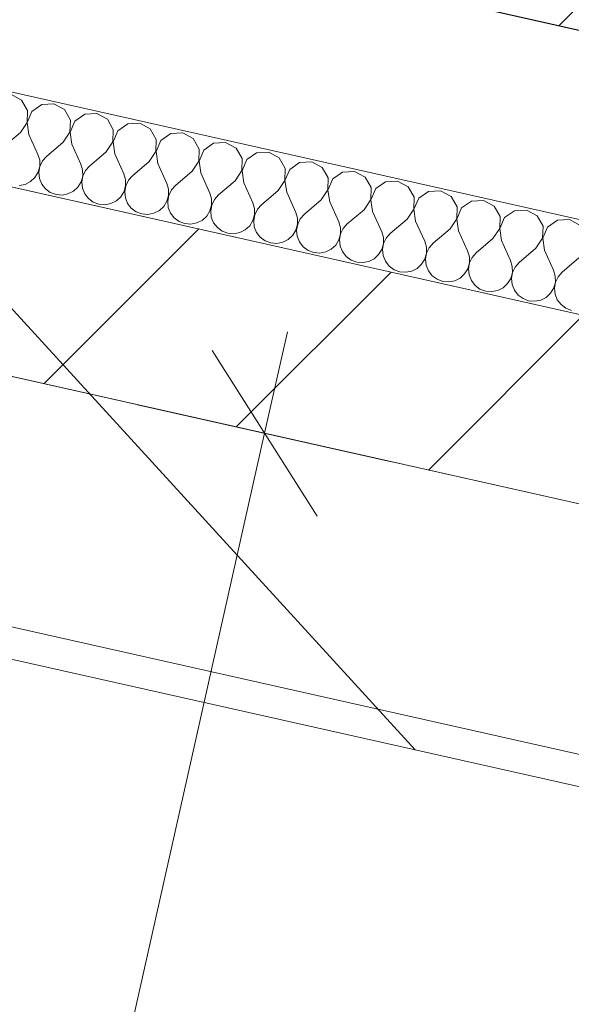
# Model space of a CAD drawing. Header units: millimetres. Extents: x -7213913 to -6985912, y 6023162 to 6205784.
# Tile 185 of 256: x -7187270 to -7186673, y 6172857 to 6173921. Entities that reach past the tile are written whole.
import ezdxf
from ezdxf.enums import TextEntityAlignment as Align

# ---------------------------------------------------------------- set-up
doc = ezdxf.new("R2010")
doc.units = ezdxf.units.MM
doc.header["$MEASUREMENT"] = 0
for name, color, linetype, lineweight in [('0_Ном._пера__1', 7, 'Continuous', 0), ('0_Ном._пера__120', 7, 'Continuous', 0), ('S - квартира_помещение.АР_Ном._пера__120', 7, 'Continuous', 0), ('АР-Стены_внутренние_пилоны.АР_Ном._пера__1', 7, 'Continuous', 15), ('АР-Стены_Перегородки_межквартирные_200.АР_Ном._пера__1', 7, 'Continuous', 15), ('АР-Чертеж-Размеры.АР_Ном._пера__1', 7, 'Continuous', 0), ('Паспорта Зон Archicad_Ном._пера__1', 7, 'Continuous', 0)]:
    doc.layers.add(name, color=color, linetype=linetype, lineweight=lineweight)
for name, color, linetype in [('S - квартира_помещение.АР', 7, 'Continuous'), ('АР-Стены_внутренние_пилоны.АР', 7, 'Continuous'), ('АР-Стены_Перегородки_межквартирные_200.АР', 7, 'Continuous'), ('АР-Чертеж-Размеры.АР', 7, 'Continuous')]:
    doc.layers.add(name, color=color, linetype=linetype)
doc.styles.add('РЎР“Р•РќР•Р\xa0Р\x98Р\xa0_РЎРўР\x98Р›Р¬_1', font='txt')
doc.styles.add('РЎР“Р•РќР•Р\xa0Р\x98Р\xa0_РЎРўР\x98Р›Р¬_2', font='calibri.ttf')
doc.styles.add('РЎР“Р•РќР•Р\xa0Р\x98Р\xa0_РЎРўР\x98Р›Р¬_3', font='GOST_Common.ttf')
doc.dimstyles.new('СГЕНЕРИР_СТИЛЬ__3', dxfattribs={"dimtxt": 200, "dimasz": 142.5, "dimexe": 0.18, "dimexo": 0.0625, "dimgap": 0, "dimtad": 1, "dimdec": 0, "dimzin": 0, "dimdsep": 46, "dimtxsty": 'РЎР“Р•РќР•Р\xa0Р\x98Р\xa0_РЎРўР\x98Р›Р¬_3', "dimblk": 'ARROWHEAD_6', "dimblk1": 'ARROWHEAD_6', "dimblk2": 'ARROWHEAD_6', "dimcen": 0.09, "dimse1": 1, "dimse2": 1, "dimclrd": 7, "dimclre": 7, "dimclrt": 7, "dimazin": 0, "dimtfac": 1, "dimtdec": 4, "dimtmove": 2, "dimatfit": 3, "dimfxl": 1, "dimtolj": 1, "dimtzin": 0, "dimarcsym": 0})
doc.dimstyles.new('СГЕНЕРИР_СТИЛЬ__4', dxfattribs={"dimtxt": 129.999995, "dimasz": 142.5, "dimexe": 0.18, "dimexo": 300000, "dimgap": 0, "dimtad": 1, "dimdec": 0, "dimzin": 0, "dimdsep": 46, "dimtxsty": 'РЎР“Р•РќР•Р\xa0Р\x98Р\xa0_РЎРўР\x98Р›Р¬_3', "dimblk": 'ARROWHEAD_6', "dimblk1": 'ARROWHEAD_6', "dimblk2": 'ARROWHEAD_6', "dimcen": 0.09, "dimclrd": 7, "dimclre": 7, "dimclrt": 7, "dimazin": 0, "dimtfac": 1, "dimtdec": 4, "dimtmove": 0, "dimatfit": 3, "dimfxl": 1, "dimtolj": 1, "dimtzin": 0, "dimarcsym": 0})
doc.dimstyles.new('СГЕНЕРИР_СТИЛЬ__6', dxfattribs={"dimtxt": 200, "dimasz": 142.5, "dimexe": 0.18, "dimexo": 0.0625, "dimgap": 0, "dimtad": 1, "dimdec": 0, "dimzin": 0, "dimdsep": 46, "dimtxsty": 'РЎР“Р•РќР•Р\xa0Р\x98Р\xa0_РЎРўР\x98Р›Р¬_3', "dimblk": 'ARROWHEAD_6', "dimblk1": 'ARROWHEAD_6', "dimblk2": 'ARROWHEAD_6', "dimcen": 0.09, "dimse1": 1, "dimse2": 1, "dimclrd": 7, "dimclre": 7, "dimclrt": 7, "dimazin": 0, "dimtfac": 1, "dimtdec": 4, "dimtmove": 0, "dimatfit": 3, "dimfxl": 1, "dimtolj": 1, "dimtzin": 0, "dimarcsym": 0})

# ---------------------------------------------------------------- blocks, each defined once
blk = doc.blocks.new('Кухня-столовая_1_4_1', base_point=(-7189844.3, 6171701.4))
at = {"layer": 'S - квартира_помещение.АР_Ном._пера__120', "color": 7, "linetype": 'Continuous', "lineweight": 0, "flags": 128}
blk.add_lwpolyline([(-7193260.2, 6174880.7), (-7193758.1, 6172664.1), (-7191416.4, 6172138.2), (-7191576.4, 6171426.1), (-7190722.6, 6171234.4), (-7186318, 6170245.1), (-7186279.2, 6170850.4), (-7186280.2, 6170850.4), (-7186109.1, 6173272.9), (-7188698, 6173854.4), (-7188697.6, 6173856)], close=True, dxfattribs=at)
at = {"layer": 'Паспорта Зон Archicad_Ном._пера__1', "color": 7, "lineweight": 0, "style": 'РЎР“Р•РќР•Р\xa0Р\x98Р\xa0_РЎРўР\x98Р›Р¬_1'}
blk.add_attdef('ROOM_NUMBER', text='', height=250, rotation=347.3417, dxfattribs=at).set_placement((-7187971.5, 6171826.9), align=Align.MIDDLE_CENTER)
at = {"layer": 'Паспорта Зон Archicad_Ном._пера__1', "color": 7, "lineweight": 0, "style": 'РЎР“Р•РќР•Р\xa0Р\x98Р\xa0_РЎРўР\x98Р›Р¬_2'}
blk.add_attdef('ROOM_AREA', text='', height=200, rotation=347.3417, dxfattribs=at).set_placement((-7186373.4, 6170754.4), align=Align.MIDDLE_RIGHT)
blk = doc.blocks.new('Стена_181_1', base_point=(-7187679.3, 6174266.1))
at = {"layer": 'АР-Стены_внутренние_пилоны.АР', "linetype": 'Continuous', "lineweight": 0, "true_color": 0x000000}
h = blk.add_hatch(dxfattribs=at)
h.set_pattern_fill('ЖЕЛЕЗОБЕТОН__PROJECT__0001', color=18, style=0, pattern_type=2)
h.set_pattern_definition([(45, (-6566190.34, 6562677.8), (-84.852814, 84.852814), []), (45, (-6566232.77, 6562720.22), (-84.852814, 84.852814), [90, -30, 0, -30])])
h.paths.add_polyline_path([(-7187584.7, 6174116.8), (-7184852.7, 6173503.2), (-7184798, 6173747.1), (-7187529.9, 6174360.7)])
at = {"layer": 'АР-Стены_внутренние_пилоны.АР_Ном._пера__1', "color": 7, "linetype": 'Continuous', "lineweight": 30, "flags": 128}
blk.add_lwpolyline([(-7187584.7, 6174116.8), (-7184852.7, 6173503.2)], dxfattribs=at)
blk = doc.blocks.new('Стена_191_1', base_point=(-7193336.2, 6174998.6))
at = {"layer": 'АР-Стены_Перегородки_межквартирные_200.АР', "linetype": 'Continuous', "lineweight": 0, "true_color": 0x000000}
h = blk.add_hatch(dxfattribs=at)
h.set_pattern_fill('БЛОКИ_БЕТОННЫЕ_ЭФФЕКТИВН_78', color=18, style=0, pattern_type=2)
h.set_pattern_definition([(45, (-6566190.34, 6562677.8), (-127.279217, 127.279217), [])])
h.paths.add_polyline_path([(-7193260.6, 6174879.1), (-7186104.1, 6173271.8), (-7186089.8, 6173473.6), (-7193216.8, 6175074.2)])
at = {"layer": 'АР-Стены_Перегородки_межквартирные_200.АР_Ном._пера__1', "color": 7, "linetype": 'Continuous', "lineweight": 15, "flags": 128}
for points in [[(-7193260.6, 6174879.1), (-7186104.1, 6173271.8)], [(-7186089.8, 6173473.6), (-7187699.2, 6173835)]]:
    blk.add_lwpolyline(points, dxfattribs=at)
blk = doc.blocks.new('*X793', base_point=(-6566190.3, 6562677.8))
at = {"layer": '0_Ном._пера__1', "color": 7, "linetype": 'Continuous', "lineweight": 0}
for p, q in [((-7187267.6, 6173834.5), (-7187279.1, 6173840.7)), ((-7187261.2, 6173823.2), (-7187267.6, 6173834.5)), ((-7187232.6, 6173830.3), (-7187245.6, 6173829.6)), ((-7187221.2, 6173824.1), (-7187232.6, 6173830.3)), ((-7187261.6, 6173810.2), (-7187261.2, 6173823.2)), ((-7187256.3, 6173822.1), (-7187261.4, 6173810.2)), ((-7187245.6, 6173829.6), (-7187256.3, 6173822.1)), ((-7187214.7, 6173812.8), (-7187221.2, 6173824.1)), ((-7187186.1, 6173819.9), (-7187199.1, 6173819.2)), ((-7187174.7, 6173813.7), (-7187186.1, 6173819.9)), ((-7187268.8, 6173799.4), (-7187261.6, 6173810.2)), ((-7187261.4, 6173810.2), (-7187259.5, 6173797.3)), ((-7187215.2, 6173799.8), (-7187214.7, 6173812.8)), ((-7187209.8, 6173811.7), (-7187215, 6173799.8)), ((-7187199.1, 6173819.2), (-7187209.8, 6173811.7)), ((-7187168.3, 6173802.4), (-7187174.7, 6173813.7)), ((-7187139.7, 6173809.4), (-7187152.7, 6173808.7)), ((-7187128.3, 6173803.2), (-7187139.7, 6173809.4)), ((-7187268.8, 6173799.4), (-7187286.9, 6173784)), ((-7187222.4, 6173789), (-7187215.2, 6173799.8)), ((-7187215, 6173799.8), (-7187213.1, 6173786.9)), ((-7187168.7, 6173789.4), (-7187168.3, 6173802.4)), ((-7187163.3, 6173801.3), (-7187168.5, 6173789.3)), ((-7187152.7, 6173808.7), (-7187163.3, 6173801.3)), ((-7187121.8, 6173791.9), (-7187128.3, 6173803.2)), ((-7187093.2, 6173799), (-7187106.2, 6173798.3)), ((-7187081.8, 6173792.8), (-7187093.2, 6173799)), ((-7187259.5, 6173797.3), (-7187249.8, 6173775.6)), ((-7187222.4, 6173789), (-7187240.5, 6173773.5)), ((-7187175.9, 6173778.5), (-7187168.7, 6173789.4)), ((-7187168.5, 6173789.3), (-7187166.6, 6173776.4)), ((-7187122.2, 6173778.9), (-7187121.8, 6173791.9)), ((-7187116.9, 6173790.8), (-7187122, 6173778.9)), ((-7187106.2, 6173798.3), (-7187116.9, 6173790.8)), ((-7187075.3, 6173781.5), (-7187081.8, 6173792.8)), ((-7187059.8, 6173787.8), (-7187070.4, 6173780.4)), ((-7187046.8, 6173788.6), (-7187059.8, 6173787.8)), ((-7187035.3, 6173782.4), (-7187046.8, 6173788.6)), ((-7187213.1, 6173786.9), (-7187203.3, 6173765.2)), ((-7187175.9, 6173778.5), (-7187194, 6173763.1)), ((-7187129.5, 6173768.1), (-7187122.2, 6173778.9)), ((-7187122, 6173778.9), (-7187120.2, 6173766)), ((-7187075.8, 6173768.5), (-7187075.3, 6173781.5)), ((-7187070.4, 6173780.4), (-7187075.6, 6173768.5)), ((-7187028.9, 6173771.1), (-7187035.3, 6173782.4)), ((-7187013.3, 6173777.4), (-7187024, 6173770)), ((-7187000.3, 6173778.1), (-7187013.3, 6173777.4)), ((-7186988.9, 6173771.9), (-7187000.3, 6173778.1)), ((-7187247.9, 6173769.3), (-7187249.8, 6173775.6)), ((-7187247.9, 6173762.7), (-7187247.9, 6173769.3)), ((-7187244.8, 6173768.6), (-7187247.7, 6173762.7)), ((-7187240.5, 6173773.5), (-7187244.8, 6173768.6)), ((-7187166.6, 6173776.4), (-7187156.9, 6173754.7)), ((-7187129.5, 6173768.1), (-7187147.6, 6173752.6)), ((-7187083, 6173757.7), (-7187075.8, 6173768.5)), ((-7187075.6, 6173768.5), (-7187073.7, 6173755.6)), ((-7187029.3, 6173758.1), (-7187028.9, 6173771.1)), ((-7187024, 6173770), (-7187029.1, 6173758)), ((-7186982.4, 6173760.6), (-7186988.9, 6173771.9)), ((-7186966.8, 6173767), (-7186977.5, 6173759.5)), ((-7186953.8, 6173767.7), (-7186966.8, 6173767)), ((-7186942.4, 6173761.5), (-7186953.8, 6173767.7)), ((-7187253, 6173750.8), (-7187249.6, 6173756.4)), ((-7187249.6, 6173756.4), (-7187247.9, 6173762.7)), ((-7187247.7, 6173762.7), (-7187248.8, 6173756.2)), ((-7187248.8, 6173756.2), (-7187248.1, 6173749.7)), ((-7187201.5, 6173758.9), (-7187203.3, 6173765.2)), ((-7187201.4, 6173752.3), (-7187201.5, 6173758.9)), ((-7187198.4, 6173758.2), (-7187201.2, 6173752.3)), ((-7187194, 6173763.1), (-7187198.4, 6173758.2)), ((-7187120.2, 6173766), (-7187110.4, 6173744.3)), ((-7187083, 6173757.7), (-7187101.1, 6173742.2)), ((-7187036.5, 6173747.2), (-7187029.3, 6173758.1)), ((-7187029.1, 6173758), (-7187027.2, 6173745.1)), ((-7186982.9, 6173747.6), (-7186982.4, 6173760.6)), ((-7186977.5, 6173759.5), (-7186982.7, 6173747.6)), ((-7186935.9, 6173750.2), (-7186942.4, 6173761.5)), ((-7186920.4, 6173756.5), (-7186931, 6173749.1)), ((-7186907.4, 6173757.3), (-7186920.4, 6173756.5)), ((-7186895.9, 6173751.1), (-7186907.4, 6173757.3)), ((-7187263.7, 6173743.3), (-7187257.9, 6173746.3)), ((-7187257.9, 6173746.3), (-7187253, 6173750.8)), ((-7187248.1, 6173749.7), (-7187245.7, 6173743.6)), ((-7187206.6, 6173740.3), (-7187203.2, 6173746)), ((-7187203.2, 6173746), (-7187201.4, 6173752.3)), ((-7187201.2, 6173752.3), (-7187202.4, 6173745.8)), ((-7187202.4, 6173745.8), (-7187201.7, 6173739.2)), ((-7187155, 6173748.4), (-7187156.9, 6173754.7)), ((-7187155, 6173741.9), (-7187155, 6173748.4)), ((-7187151.9, 6173747.7), (-7187154.8, 6173741.8)), ((-7187147.6, 6173752.6), (-7187151.9, 6173747.7)), ((-7187073.7, 6173755.6), (-7187063.9, 6173733.9)), ((-7187036.5, 6173747.2), (-7187054.6, 6173731.8)), ((-7187027.2, 6173745.1), (-7187017.5, 6173723.4)), ((-7186990.1, 6173736.8), (-7186982.9, 6173747.6)), ((-7186982.7, 6173747.6), (-7186980.8, 6173734.7)), ((-7186936.4, 6173737.2), (-7186935.9, 6173750.2)), ((-7186931, 6173749.1), (-7186936.2, 6173737.1)), ((-7186889.5, 6173739.8), (-7186895.9, 6173751.1)), ((-7186873.9, 6173746.1), (-7186884.6, 6173738.7)), ((-7186860.9, 6173746.8), (-7186873.9, 6173746.1)), ((-7186849.5, 6173740.6), (-7186860.9, 6173746.8)), ((-7187270.2, 6173742.1), (-7187263.7, 6173743.3)), ((-7187245.7, 6173743.6), (-7187241.7, 6173738.4)), ((-7187241.7, 6173738.4), (-7187236.4, 6173734.5)), ((-7187236.4, 6173734.5), (-7187230.2, 6173732.2)), ((-7187217.3, 6173732.9), (-7187211.4, 6173735.9)), ((-7187211.4, 6173735.9), (-7187206.6, 6173740.3)), ((-7187201.7, 6173739.2), (-7187199.2, 6173733.1)), ((-7187160.1, 6173729.9), (-7187156.7, 6173735.5)), ((-7187156.7, 6173735.5), (-7187155, 6173741.9)), ((-7187154.8, 6173741.8), (-7187155.9, 6173735.3)), ((-7187155.9, 6173735.3), (-7187155.2, 6173728.8)), ((-7187108.6, 6173738), (-7187110.4, 6173744.3)), ((-7187108.5, 6173731.4), (-7187108.6, 6173738)), ((-7187105.5, 6173737.3), (-7187108.3, 6173731.4)), ((-7187101.1, 6173742.2), (-7187105.5, 6173737.3)), ((-7186990.1, 6173736.8), (-7187008.2, 6173721.3)), ((-7186980.8, 6173734.7), (-7186971, 6173713)), ((-7186943.6, 6173726.4), (-7186936.4, 6173737.2)), ((-7186936.2, 6173737.1), (-7186934.3, 6173724.3)), ((-7186889.9, 6173726.8), (-7186889.5, 6173739.8)), ((-7186884.6, 6173738.7), (-7186889.7, 6173726.7)), ((-7186843, 6173729.3), (-7186849.5, 6173740.6)), ((-7186827.4, 6173735.7), (-7186838.1, 6173728.2)), ((-7186814.5, 6173736.4), (-7186827.4, 6173735.7)), ((-7186803, 6173730.2), (-7186814.5, 6173736.4)), ((-7187230.2, 6173732.2), (-7187223.7, 6173731.6)), ((-7187223.7, 6173731.6), (-7187217.3, 6173732.9)), ((-7187199.2, 6173733.1), (-7187195.2, 6173728)), ((-7187195.2, 6173728), (-7187189.9, 6173724)), ((-7187189.9, 6173724), (-7187183.8, 6173721.7)), ((-7187170.8, 6173722.5), (-7187164.9, 6173725.4)), ((-7187164.9, 6173725.4), (-7187160.1, 6173729.9)), ((-7187155.2, 6173728.8), (-7187152.8, 6173722.7)), ((-7187113.7, 6173719.5), (-7187110.3, 6173725.1)), ((-7187110.3, 6173725.1), (-7187108.5, 6173731.4)), ((-7187108.3, 6173731.4), (-7187109.4, 6173724.9)), ((-7187109.4, 6173724.9), (-7187108.8, 6173718.4)), ((-7187062.1, 6173727.6), (-7187063.9, 6173733.9)), ((-7187062, 6173721), (-7187062.1, 6173727.6)), ((-7187059, 6173726.9), (-7187061.9, 6173720.9)), ((-7187054.6, 6173731.8), (-7187059, 6173726.9)), ((-7186943.6, 6173726.4), (-7186961.7, 6173710.9)), ((-7186934.3, 6173724.3), (-7186924.5, 6173702.6)), ((-7186897.1, 6173715.9), (-7186889.9, 6173726.8)), ((-7186889.7, 6173726.7), (-7186887.9, 6173713.8)), ((-7186843.5, 6173716.3), (-7186843, 6173729.3)), ((-7186838.1, 6173728.2), (-7186843.3, 6173716.3)), ((-7186796.6, 6173718.9), (-7186803, 6173730.2)), ((-7186781, 6173725.2), (-7186791.7, 6173717.8)), ((-7186768, 6173726), (-7186781, 6173725.2)), ((-7186756.6, 6173719.8), (-7186768, 6173726)), ((-7187183.8, 6173721.7), (-7187177.2, 6173721.2)), ((-7187177.2, 6173721.2), (-7187170.8, 6173722.5)), ((-7187152.8, 6173722.7), (-7187148.8, 6173717.5)), ((-7187148.8, 6173717.5), (-7187143.5, 6173713.6)), ((-7187143.5, 6173713.6), (-7187137.3, 6173711.3)), ((-7187124.3, 6173712), (-7187118.5, 6173715)), ((-7187118.5, 6173715), (-7187113.7, 6173719.5)), ((-7187108.8, 6173718.4), (-7187106.3, 6173712.3)), ((-7187067.2, 6173709), (-7187063.8, 6173714.7)), ((-7187063.8, 6173714.7), (-7187062, 6173721)), ((-7187061.9, 6173720.9), (-7187063, 6173714.5)), ((-7187063, 6173714.5), (-7187062.3, 6173707.9)), ((-7187015.6, 6173717.1), (-7187017.5, 6173723.4)), ((-7187015.6, 6173710.6), (-7187015.6, 6173717.1)), ((-7187012.5, 6173716.4), (-7187015.4, 6173710.5)), ((-7187008.2, 6173721.3), (-7187012.5, 6173716.4)), ((-7186897.1, 6173715.9), (-7186915.3, 6173700.5)), ((-7186887.9, 6173713.8), (-7186878.1, 6173692.1)), ((-7186850.7, 6173705.5), (-7186843.5, 6173716.3)), ((-7186843.3, 6173716.3), (-7186841.4, 6173703.4)), ((-7186797, 6173705.9), (-7186796.6, 6173718.9)), ((-7186791.7, 6173717.8), (-7186796.8, 6173705.8)), ((-7186750.1, 6173708.5), (-7186756.6, 6173719.8)), ((-7186734.5, 6173714.8), (-7186745.2, 6173707.4)), ((-7186721.5, 6173715.5), (-7186734.5, 6173714.8)), ((-7186710.1, 6173709.3), (-7186721.5, 6173715.5)), ((-7187137.3, 6173711.3), (-7187130.8, 6173710.8)), ((-7187130.8, 6173710.8), (-7187124.3, 6173712)), ((-7187106.3, 6173712.3), (-7187102.3, 6173707.1)), ((-7187102.3, 6173707.1), (-7187097, 6173703.2)), ((-7187097, 6173703.2), (-7187090.9, 6173700.9)), ((-7187077.9, 6173701.6), (-7187072, 6173704.6)), ((-7187072, 6173704.6), (-7187067.2, 6173709)), ((-7187062.3, 6173707.9), (-7187059.9, 6173701.8)), ((-7187020.7, 6173698.6), (-7187017.3, 6173704.2)), ((-7187017.3, 6173704.2), (-7187015.6, 6173710.6)), ((-7187015.4, 6173710.5), (-7187016.5, 6173704)), ((-7187016.5, 6173704), (-7187015.8, 6173697.5)), ((-7186969.2, 6173706.7), (-7186971, 6173713)), ((-7186969.1, 6173700.1), (-7186969.2, 6173706.7)), ((-7186966.1, 6173706), (-7186968.9, 6173700.1)), ((-7186961.7, 6173710.9), (-7186966.1, 6173706)), ((-7186922.7, 6173696.3), (-7186924.5, 6173702.6)), ((-7186850.7, 6173705.5), (-7186868.8, 6173690)), ((-7186841.4, 6173703.4), (-7186831.6, 6173681.7)), ((-7186804.2, 6173695.1), (-7186797, 6173705.9)), ((-7186796.8, 6173705.8), (-7186794.9, 6173693)), ((-7186750.5, 6173695.5), (-7186750.1, 6173708.5)), ((-7186745.2, 6173707.4), (-7186750.4, 6173695.4)), ((-7186703.6, 6173698), (-7186710.1, 6173709.3)), ((-7186688.1, 6173704.4), (-7186698.7, 6173696.9)), ((-7186675.1, 6173705.1), (-7186688.1, 6173704.4)), ((-7186663.6, 6173698.9), (-7186675.1, 6173705.1)), ((-7187090.9, 6173700.9), (-7187084.3, 6173700.3)), ((-7187084.3, 6173700.3), (-7187077.9, 6173701.6)), ((-7187059.9, 6173701.8), (-7187055.8, 6173696.6)), ((-7187055.8, 6173696.6), (-7187050.6, 6173692.7)), ((-7187050.6, 6173692.7), (-7187044.4, 6173690.4)), ((-7187031.4, 6173691.2), (-7187025.6, 6173694.1)), ((-7187025.6, 6173694.1), (-7187020.7, 6173698.6)), ((-7187015.8, 6173697.5), (-7187013.4, 6173691.4)), ((-7186974.3, 6173688.2), (-7186970.9, 6173693.8)), ((-7186970.9, 6173693.8), (-7186969.1, 6173700.1)), ((-7186968.9, 6173700.1), (-7186970.1, 6173693.6)), ((-7186970.1, 6173693.6), (-7186969.4, 6173687.1)), ((-7186922.7, 6173689.7), (-7186922.7, 6173696.3)), ((-7186919.6, 6173695.6), (-7186922.5, 6173689.6)), ((-7186915.3, 6173700.5), (-7186919.6, 6173695.6)), ((-7186876.2, 6173685.8), (-7186878.1, 6173692.1)), ((-7186804.2, 6173695.1), (-7186822.3, 6173679.6)), ((-7186794.9, 6173693), (-7186785.2, 6173671.3)), ((-7186757.8, 6173684.6), (-7186750.5, 6173695.5)), ((-7186750.4, 6173695.4), (-7186748.5, 6173682.5)), ((-7186704.1, 6173685), (-7186703.6, 6173698)), ((-7186698.7, 6173696.9), (-7186703.9, 6173685)), ((-7187044.4, 6173690.4), (-7187037.9, 6173689.9)), ((-7187037.9, 6173689.9), (-7187031.4, 6173691.2)), ((-7187013.4, 6173691.4), (-7187009.4, 6173686.2)), ((-7187009.4, 6173686.2), (-7187004.1, 6173682.3)), ((-7187004.1, 6173682.3), (-7186997.9, 6173680)), ((-7186984.9, 6173680.7), (-7186979.1, 6173683.7)), ((-7186979.1, 6173683.7), (-7186974.3, 6173688.2)), ((-7186969.4, 6173687.1), (-7186966.9, 6173681)), ((-7186927.8, 6173677.7), (-7186924.4, 6173683.4)), ((-7186924.4, 6173683.4), (-7186922.7, 6173689.7)), ((-7186922.5, 6173689.6), (-7186923.6, 6173683.2)), ((-7186923.6, 6173683.2), (-7186922.9, 6173676.6)), ((-7186876.2, 6173679.2), (-7186876.2, 6173685.8)), ((-7186873.2, 6173685.1), (-7186876, 6173679.2)), ((-7186868.8, 6173690), (-7186873.2, 6173685.1)), ((-7186829.8, 6173675.4), (-7186831.6, 6173681.7)), ((-7186757.8, 6173684.6), (-7186775.9, 6173669.2)), ((-7186748.5, 6173682.5), (-7186738.7, 6173660.8)), ((-7186711.3, 6173674.2), (-7186704.1, 6173685)), ((-7186703.9, 6173685), (-7186702, 6173672.1)), ((-7186997.9, 6173680), (-7186991.4, 6173679.5)), ((-7186991.4, 6173679.5), (-7186984.9, 6173680.7)), ((-7186966.9, 6173681), (-7186962.9, 6173675.8)), ((-7186962.9, 6173675.8), (-7186957.6, 6173671.9)), ((-7186957.6, 6173671.9), (-7186951.5, 6173669.6)), ((-7186938.5, 6173670.3), (-7186932.6, 6173673.3)), ((-7186932.6, 6173673.3), (-7186927.8, 6173677.7)), ((-7186922.9, 6173676.6), (-7186920.5, 6173670.5)), ((-7186881.4, 6173667.3), (-7186877.9, 6173672.9)), ((-7186877.9, 6173672.9), (-7186876.2, 6173679.2)), ((-7186876, 6173679.2), (-7186877.1, 6173672.7)), ((-7186877.1, 6173672.7), (-7186876.5, 6173666.2)), ((-7186829.7, 6173668.8), (-7186829.8, 6173675.4)), ((-7186826.7, 6173674.7), (-7186829.5, 6173668.8)), ((-7186822.3, 6173679.6), (-7186826.7, 6173674.7)), ((-7186783.3, 6173664.9), (-7186785.2, 6173671.3)), ((-7186711.3, 6173674.2), (-7186729.4, 6173658.7)), ((-7186702, 6173672.1), (-7186692.2, 6173650.4)), ((-7186951.5, 6173669.6), (-7186944.9, 6173669)), ((-7186944.9, 6173669), (-7186938.5, 6173670.3)), ((-7186920.5, 6173670.5), (-7186916.5, 6173665.3)), ((-7186916.5, 6173665.3), (-7186911.2, 6173661.4)), ((-7186911.2, 6173661.4), (-7186905, 6173659.1)), ((-7186892, 6173659.9), (-7186886.2, 6173662.8)), ((-7186886.2, 6173662.8), (-7186881.4, 6173667.3)), ((-7186876.5, 6173666.2), (-7186874, 6173660.1)), ((-7186874, 6173660.1), (-7186870, 6173654.9)), ((-7186834.9, 6173656.9), (-7186831.5, 6173662.5)), ((-7186831.5, 6173662.5), (-7186829.7, 6173668.8)), ((-7186829.5, 6173668.8), (-7186830.7, 6173662.3)), ((-7186830.7, 6173662.3), (-7186830, 6173655.8)), ((-7186783.3, 6173658.4), (-7186783.3, 6173664.9)), ((-7186780.2, 6173664.3), (-7186783.1, 6173658.3)), ((-7186775.9, 6173669.2), (-7186780.2, 6173664.3)), ((-7186736.9, 6173654.5), (-7186738.7, 6173660.8)), ((-7186664.8, 6173663.8), (-7186682.9, 6173648.3)), ((-7186905, 6173659.1), (-7186898.5, 6173658.6)), ((-7186898.5, 6173658.6), (-7186892, 6173659.9)), ((-7186870, 6173654.9), (-7186864.7, 6173651)), ((-7186864.7, 6173651), (-7186858.6, 6173648.7)), ((-7186852, 6173648.2), (-7186845.6, 6173649.4)), ((-7186845.6, 6173649.4), (-7186839.7, 6173652.4)), ((-7186839.7, 6173652.4), (-7186834.9, 6173656.9)), ((-7186830, 6173655.8), (-7186827.5, 6173649.7)), ((-7186827.5, 6173649.7), (-7186823.5, 6173644.5)), ((-7186788.4, 6173646.4), (-7186785, 6173652)), ((-7186785, 6173652), (-7186783.3, 6173658.4)), ((-7186783.1, 6173658.3), (-7186784.2, 6173651.9)), ((-7186784.2, 6173651.9), (-7186783.5, 6173645.3)), ((-7186736.8, 6173647.9), (-7186736.9, 6173654.5)), ((-7186733.8, 6173653.8), (-7186736.6, 6173647.9)), ((-7186729.4, 6173658.7), (-7186733.8, 6173653.8)), ((-7186690.4, 6173644.1), (-7186692.2, 6173650.4)), ((-7186858.6, 6173648.7), (-7186852, 6173648.2)), ((-7186823.5, 6173644.5), (-7186818.2, 6173640.6)), ((-7186818.2, 6173640.6), (-7186812.1, 6173638.3)), ((-7186805.5, 6173637.7), (-7186799.1, 6173639)), ((-7186799.1, 6173639), (-7186793.2, 6173642)), ((-7186793.2, 6173642), (-7186788.4, 6173646.4)), ((-7186783.5, 6173645.3), (-7186781.1, 6173639.2)), ((-7186781.1, 6173639.2), (-7186777.1, 6173634)), ((-7186742, 6173636), (-7186738.6, 6173641.6)), ((-7186738.6, 6173641.6), (-7186736.8, 6173647.9)), ((-7186736.6, 6173647.9), (-7186737.7, 6173641.4)), ((-7186737.7, 6173641.4), (-7186737.1, 6173634.9)), ((-7186690.3, 6173637.5), (-7186690.4, 6173644.1)), ((-7186687.3, 6173643.4), (-7186690.2, 6173637.5)), ((-7186682.9, 6173648.3), (-7186687.3, 6173643.4)), ((-7186812.1, 6173638.3), (-7186805.5, 6173637.7)), ((-7186777.1, 6173634), (-7186771.8, 6173630.1)), ((-7186771.8, 6173630.1), (-7186765.6, 6173627.8)), ((-7186759.1, 6173627.3), (-7186752.6, 6173628.6)), ((-7186752.6, 6173628.6), (-7186746.8, 6173631.5)), ((-7186746.8, 6173631.5), (-7186742, 6173636)), ((-7186737.1, 6173634.9), (-7186734.6, 6173628.8)), ((-7186734.6, 6173628.8), (-7186730.6, 6173623.6)), ((-7186695.5, 6173625.6), (-7186692.1, 6173631.2)), ((-7186692.1, 6173631.2), (-7186690.3, 6173637.5)), ((-7186690.2, 6173637.5), (-7186691.3, 6173631)), ((-7186691.3, 6173631), (-7186690.6, 6173624.5)), ((-7186765.6, 6173627.8), (-7186759.1, 6173627.3)), ((-7186730.6, 6173623.6), (-7186725.3, 6173619.7)), ((-7186725.3, 6173619.7), (-7186719.2, 6173617.4)), ((-7186719.2, 6173617.4), (-7186712.6, 6173616.8)), ((-7186712.6, 6173616.8), (-7186706.2, 6173618.1)), ((-7186706.2, 6173618.1), (-7186700.3, 6173621.1)), ((-7186700.3, 6173621.1), (-7186695.5, 6173625.6)), ((-7186690.6, 6173624.5), (-7186688.2, 6173618.4)), ((-7186688.2, 6173618.4), (-7186684.1, 6173613.2)), ((-7186684.1, 6173613.2), (-7186678.9, 6173609.3)), ((-7186678.9, 6173609.3), (-7186672.7, 6173607))]:
    blk.add_line(p, q, dxfattribs=at)
blk = doc.blocks.new('Стена_376_1', base_point=(-7187579.7, 6173910.7))
at = {"layer": '0_Ном._пера__1', "color": 7, "linetype": 'Continuous', "lineweight": 0, "flags": 128}
for points in [[(-7184945.3, 6173319.1), (-7187579.7, 6173910.7)], [(-7187601.6, 6173813.1), (-7184869.7, 6173199.6)]]:
    blk.add_lwpolyline(points, dxfattribs=at)
at = {"color": 7, "lineweight": 0}
blk.add_blockref('*X793', (-6566190.3, 6562677.8), dxfattribs=at)
blk = doc.blocks.new('Полилиния_1_1', base_point=(-7183881.2, 6172466.9))
at = {"layer": '0_Ном._пера__120', "color": 7, "linetype": 'Continuous', "lineweight": 0, "flags": 128}
blk.add_lwpolyline([(-7183881.2, 6172466.9), (-7186841.8, 6173131.8), (-7187722.3, 6174095)], dxfattribs=at)
blk = doc.blocks.new('Полилиния_2_1', base_point=(-7186841.8, 6173131.8))
at = {"layer": '0_Ном._пера__120', "color": 7, "linetype": 'Continuous', "lineweight": 0, "flags": 128}
blk.add_lwpolyline([(-7186841.8, 6173131.8), (-7190461.8, 6173944.8), (-7191342.2, 6174908)], dxfattribs=at)
blk = doc.blocks.new('*D882', base_point=(-6566190.3, 6562677.8))
at = {"layer": 'АР-Чертеж-Размеры.АР_Ном._пера__1', "color": 7, "linetype": 'Continuous', "lineweight": 0, "transparency": 16777216}
for p, q in [((-7186980.1, 6173583.9), (-7187004.7, 6173474.1)), ((-7186948, 6173384.5), (-7187061.5, 6173563.7)), ((-7187142, 6173504.9), (-7186867.5, 6173443.3)), ((-7187004.7, 6173474.1), (-7187662.1, 6170547)), ((-7187718.9, 6170636.6), (-7187605.4, 6170457.4)), ((-7187799.4, 6170577.8), (-7187524.9, 6170516.2)), ((-7187662.1, 6170547), (-7187686.8, 6170437.3))]:
    blk.add_line(p, q, dxfattribs=at)
at = {"layer": 'АР-Чертеж-Размеры.АР_Ном._пера__1', "color": 7, "lineweight": 0, "transparency": 16777216, "insert": (-7187376.9, 6172185.8), "char_height": 200, "attachment_point": 7, "rotation": 77.3417, "style": 'РЎР“Р•РќР•Р\xa0Р\x98Р\xa0_РЎРўР\x98Р›Р¬_3'}
blk.add_mtext('\\A1;{\\pql;\\fGOST Common|b0|i0|c204|p0;\\W1.000000;3\xa0000}', dxfattribs=at)
blk = doc.blocks.new('ARROWHEAD_6')
at = {"color": 0, "linetype": 'Continuous', "lineweight": 0}
for p, q in [((-0.5, -0.5), (0.5, 0.5)), ((0, 0), (-1, 0))]:
    blk.add_line(p, q, dxfattribs=at)
blk = doc.blocks.new('*D925', base_point=(-6566190.3, 6562677.8))
at = {"layer": 'АР-Чертеж-Размеры.АР_Ном._пера__1', "color": 7, "linetype": 'Continuous', "lineweight": 0, "transparency": 16777216}
for p, q in [((-7187548.2, 6174279.3), (-7187486.5, 6174553.8)), ((-7187427.7, 6174473.3), (-7187607, 6174359.8)), ((-7187627.1, 6174441.2), (-7187517.4, 6174416.5)), ((-7187517.4, 6174416.5), (-7184785.4, 6173803)), ((-7184816.2, 6173665.8), (-7184754.6, 6173940.2)), ((-7184875, 6173746.2), (-7184695.8, 6173859.7)), ((-7184785.4, 6173803), (-7184675.6, 6173778.3))]:
    blk.add_line(p, q, dxfattribs=at)
at = {"layer": 'АР-Чертеж-Размеры.АР_Ном._пера__1', "color": 7, "lineweight": 0, "transparency": 16777216, "insert": (-7186347.3, 6174180.4), "char_height": 130, "attachment_point": 7, "rotation": 347.3417, "style": 'РЎР“Р•РќР•Р\xa0Р\x98Р\xa0_РЎРўР\x98Р›Р¬_3'}
blk.add_mtext('\\A1;{\\pql;\\fGOST Common|b0|i0|c204|p0;\\W1.000000;2\xa0800}', dxfattribs=at)
blk = doc.blocks.new('*D1053', base_point=(-6566190.3, 6562677.8))
at = {"layer": 'АР-Чертеж-Размеры.АР_Ном._пера__1', "color": 7, "linetype": 'Continuous', "lineweight": 0, "transparency": 16777216}
for p, q in [((-7193349.3, 6174484.2), (-7193287.7, 6174758.6)), ((-7193228.9, 6174678.1), (-7193408.1, 6174564.7)), ((-7193428.2, 6174646.1), (-7193318.5, 6174621.4)), ((-7193318.5, 6174621.4), (-7186162, 6173014.1)), ((-7186192.8, 6172876.9), (-7186131.2, 6173151.3)), ((-7186251.6, 6172957.4), (-7186072.4, 6173070.8)), ((-7186162, 6173014.1), (-7186052.2, 6172989.4))]:
    blk.add_line(p, q, dxfattribs=at)
at = {"layer": 'АР-Чертеж-Размеры.АР_Ном._пера__1', "color": 7, "lineweight": 0, "transparency": 16777216, "insert": (-7190041.7, 6173926.4), "char_height": 200, "attachment_point": 7, "rotation": 347.3417, "style": 'РЎР“Р•РќР•Р\xa0Р\x98Р\xa0_РЎРўР\x98Р›Р¬_3'}
blk.add_mtext('\\A1;{\\pql;\\fGOST Common|b0|i0|c204|p0;\\W1.000000;7\xa0335}', dxfattribs=at)

msp = doc.modelspace()

# ---------------------------------------------------------------- linework, layer by layer
at = {"layer": 'S - квартира_помещение.АР', "color": 254, "linetype": 'Continuous', "lineweight": 0, "true_color": 0xd8d8d8, "flags": 128}
msp.add_lwpolyline([(-7193260.2, 6174880.7), (-7193758.1, 6172664.1), (-7191416.4, 6172138.2), (-7191576.4, 6171426.1), (-7190722.6, 6171234.4), (-7186318, 6170245.1), (-7186279.2, 6170850.4), (-7186280.2, 6170850.4), (-7186109.1, 6173272.9), (-7188698, 6173854.4), (-7188697.6, 6173856)], close=True, dxfattribs=at)

# ---------------------------------------------------------------- block references
at = {"color": 7, "linetype": 'Continuous', "lineweight": 0}
for name, p in [('Полилиния_2_1', (-7186841.8, 6173131.8)), ('Полилиния_1_1', (-7183881.2, 6172466.9))]:
    msp.add_blockref(name, p, dxfattribs=at)
at = {"color": 7, "lineweight": 0}
msp.add_blockref('Стена_376_1', (-7187579.7, 6173910.7), dxfattribs=at)
at = {"layer": 'S - квартира_помещение.АР', "color": 7, "linetype": 'Continuous', "lineweight": 0}
msp.add_blockref('Кухня-столовая_1_4_1', (-7189844.3, 6171701.4), dxfattribs=at)
at = {"layer": 'АР-Стены_внутренние_пилоны.АР', "color": 7, "lineweight": 0}
msp.add_blockref('Стена_181_1', (-7187679.3, 6174266.1), dxfattribs=at)
at = {"layer": 'АР-Стены_Перегородки_межквартирные_200.АР', "color": 7, "lineweight": 0}
msp.add_blockref('Стена_191_1', (-7193336.2, 6174998.6), dxfattribs=at)

# ---------------------------------------------------------------- dimensions: what is measured, and where the dimension line sits
at = {"layer": 'АР-Чертеж-Размеры.АР', "color": 7, "linetype": 'Continuous', "lineweight": 0}
for base, p1, p2, angle, dimstyle, picture, middle, turn in [((-7184785.4, 6173803), (-7186857.2, 6177356.1), (-7184798, 6173747.1), 347.3417, 'СГЕНЕРИР_СТИЛЬ__4', '*D925', (-7186115.5, 6174195), 347.3417), ((-7186162, 6173014.1), (-7193260.6, 6174879.1), (-7186104.1, 6173271.8), 347.3417, 'СГЕНЕРИР_СТИЛЬ__6', '*D1053', (-7189685, 6173948.8), 347.3417), ((-7187662.1, 6170547), (-7186673.4, 6173399.7), (-7188122.7, 6170650.5), 257.3417, 'СГЕНЕРИР_СТИЛЬ__3', '*D882', (-7187399.3, 6172542.4), 77.3417)]:
    dim = msp.add_linear_dim(base=base, p1=p1, p2=p2, angle=angle, dimstyle=dimstyle, dxfattribs=at)
    dim.commit()
    dim.dimension.update_dxf_attribs({"geometry": picture, "text_midpoint": middle, "dimtype": 160, "text_rotation": turn})

doc.saveas('drawing.dxf')
